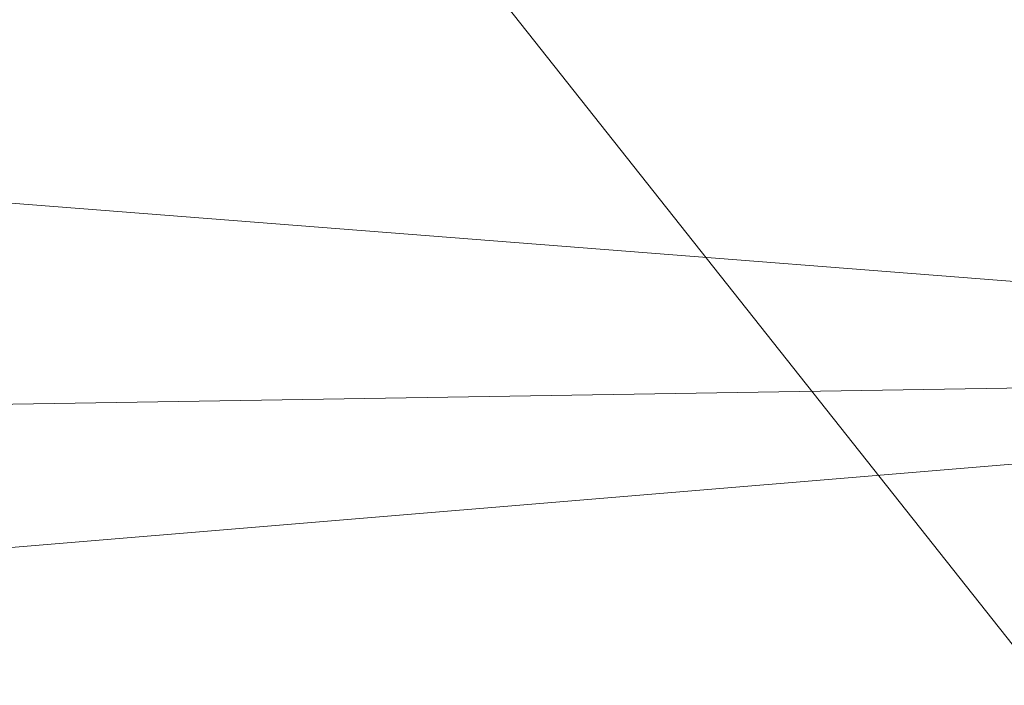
# Model space of a CAD drawing. Extents: x 2399984 to 2508823, y 556481 to 592637.
# Tile 92 of 158: x 2437637.29 to 2437645.79, y 564428.68 to 564434.43. Entities that reach past the tile are written whole.
import ezdxf

# ---------------------------------------------------------------- set-up
doc = ezdxf.new("R2010")
doc.units = 0
doc.header["$MEASUREMENT"] = 0
doc.layers.add('DT_X_Triangles', color=91, linetype='Continuous', lineweight=0)
doc.layers.add('PV_P_Bikeway', color=193, linetype='Continuous', lineweight=13)
doc.layers.add('SC_Scratch1', color=7, linetype='Continuous', lineweight=0, plot=False)

msp = doc.modelspace()

# ---------------------------------------------------------------- linework, layer by layer
at = {"layer": 'PV_P_Bikeway'}
msp.add_line((2437804.1065, 564229.1922), (2437637.4061, 564439.7089), dxfattribs=at)
at = {"layer": 'SC_Scratch1', "color": 4, "lineweight": 30}
msp.add_circle((2437650.426, 564431.3208), 17.5202, dxfattribs=at)

# ---------------------------------------------------------------- meshes
at = {"layer": 'DT_X_Triangles'}
mesh = msp.add_polyface(dxfattribs=at)
corners = [(2437540.756, 564279.01), (2437613.327, 564427.881), (2437657.833, 564366.95), (2437583.601, 564439.245), (2437609.298, 564439.44), (2437611.382, 564434.865), (2437642.079, 564463.673), (2437634.993, 564439.669), (2437613.457, 564430.725), (2437659.982, 564436.59), (2437655.642, 564431.405), (2437655.994, 564427.898), (2437651.272, 564416.573), (2437660.172, 564440.212), (2437682.625, 564420.686), (2437686.7053, 564409.2448), (2437676.462, 564382.644), (2437689.246, 564428.605), (2437691.707, 564432.581), (2437705.554, 564341.868), (2437681.052, 564322.308), (2437685.352, 564440.707), (2437697.356, 564438.092), (2437692.044, 564394.275), (2437723.831, 564357.473), (2437697.805, 564437.414), (2437712.014, 564441.026), (2437738.676, 564441.346), (2437736, 564367.863), (2437757.161, 564317.661)]
mesh.append_faces([[corners[k] for k in face] for face in [(0, 1, 2), (3, 4, 5), (3, 5, 1), (4, 6, 7), (4, 7, 5), (5, 8, 1), (5, 7, 9), (5, 9, 10), (5, 10, 8), (1, 8, 10), (1, 10, 11), (1, 11, 12), (1, 12, 2), (7, 13, 9), (12, 11, 14), (12, 14, 15), (12, 15, 16), (12, 16, 2), (10, 17, 11), (10, 9, 18), (10, 18, 17), (11, 17, 14), (2, 16, 19), (2, 19, 20), (9, 13, 21), (9, 21, 22), (9, 22, 18), (16, 15, 23), (16, 23, 24), (16, 24, 19), (14, 17, 25), (14, 25, 15), (21, 26, 22), (15, 25, 26), (15, 26, 23), (17, 18, 25), (18, 22, 25), (23, 26, 27), (23, 27, 28), (23, 28, 24), (22, 26, 25), (24, 28, 29)]])

doc.saveas('drawing.dxf')
